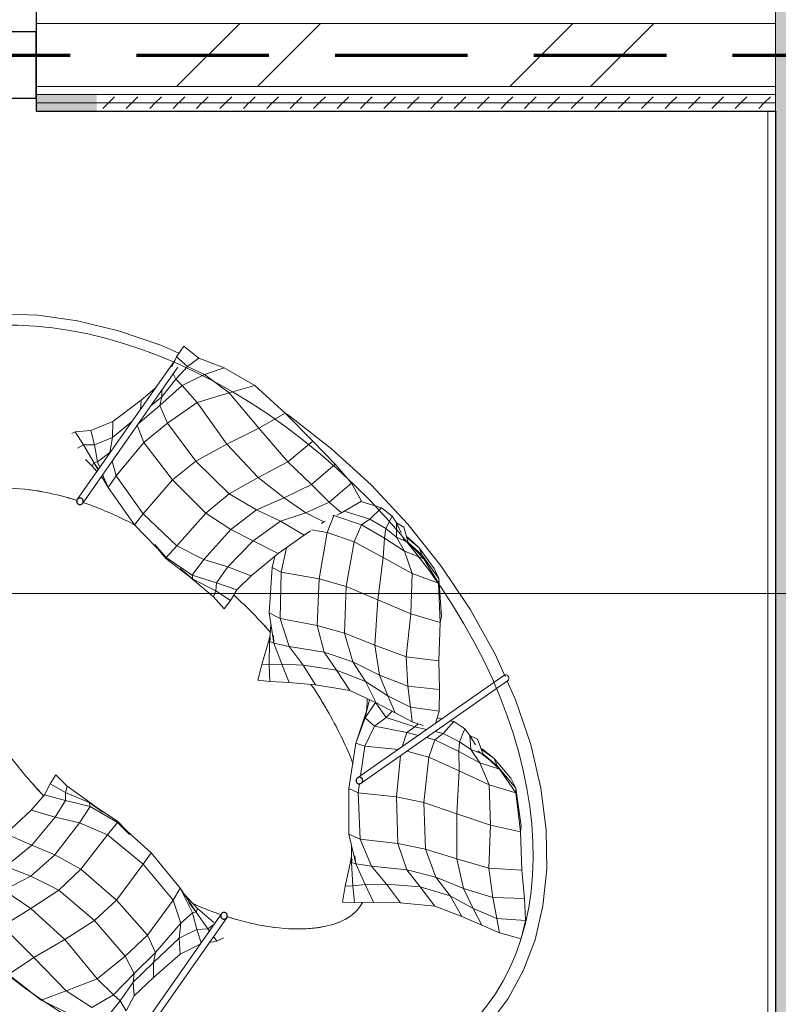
# Model space of a CAD drawing. Header units: millimetres. Extents: x -2180 to 91692, y -6418 to 21859.
# Tile 116 of 256: x 34700 to 35845, y 3879 to 5367. Entities that reach past the tile are written whole.
import ezdxf

# ---------------------------------------------------------------- set-up
doc = ezdxf.new("R2010")
doc.units = ezdxf.units.MM
doc.linetypes.add('EST_Dash_2_1_', pattern=[300, 200, -100])
doc.linetypes.add('Grid Line 1_2_', pattern=[2222.5, 1270, -317.5, 317.5, -317.5])
for name, color, linetype, lineweight in [('_Beyond_', 7, 'Continuous', 9), ('Common Edges', 7, 'Continuous', 9), ('Curtain Wall Mullions', 7, 'Continuous', 9), ('Curtain Wall Mullions-2', 7, 'Continuous', 25), ('Cut Pattern-3', 7, 'Continuous', 9), ('Grids-1', 7, 'Grid Line 1_2_', 9), ('Walls-1', 7, 'Continuous', 25)]:
    doc.layers.add(name, color=color, linetype=linetype, lineweight=lineweight)
for name, color, linetype, lineweight, true_color in [('_Beyond_-1', 7, 'Continuous', 9, 0xaaaaaa), ('Cut Pattern-1', 7, 'Continuous', 9, 0x787878), ('Furniture-2', 7, 'Continuous', 9, 0xaaaaaa), ('Generic Models-3', 7, 'Continuous', 9, 0xaaaaaa), ('Generic Models-4', 7, 'Continuous', 25, 0xaaaaaa), ('SMA_Tuletõkkesektsioon', 1, 'EST_Dash_2_1_', 70, 0xff0000)]:
    doc.layers.add(name, color=color, linetype=linetype, lineweight=lineweight, true_color=true_color)
pattern_1 = [(45, (0, 0), (0, 35.355339), [25, -25])]
pattern_2 = [(45, (0, 0), (-251.447, 251.447), []), (45, (0, 381), (-251.447, 251.447), [])]

# ---------------------------------------------------------------- blocks, each defined once
blk = doc.blocks.new('Rectangular Mullion - 50 x 100mm-1234913-1 Korruse  plaan')
at = {"layer": 'Curtain Wall Mullions-2'}
for p, q in [((0, 50), (-50, 50)), ((-50, 50), (-50, -50)), ((0, -50), (0, 50)), ((-50, -50), (0, -50))]:
    blk.add_line(p, q, dxfattribs=at)
blk = doc.blocks.new('rippkiik - rippkiik-1244528-1 Korruse  plaan')
at = {"layer": 'Generic Models-3'}
for p, q in [((44331.1, 12610.8), (44284.3, 12345.3)), ((43643.4, 12596.1), (43687.9, 12343.6)), ((44294.2, 12343.6), (44341, 12609.1)), ((43697.7, 12345.3), (43654.2, 12592.2)), ((44284.3, 12054.7), (44331.1, 11789.2)), ((44341, 11790.9), (44294.2, 12056.4))]:
    blk.add_line(p, q, dxfattribs=at)
at = {"layer": 'Generic Models-3', "flags": 128}
for points in [[(43818.6, 12657.8), (43826.3, 12659.4), (43905.1, 12669.1), (43985.9, 12672.7), (44067.1, 12669.9), (44147.6, 12660.7), (44225.7, 12645.3), (44300.2, 12624), (44333.7, 12611.1)], [(43293.3, 12200), (43296.5, 12245.2), (43306.1, 12290.1), (43321.8, 12334.2), (43344, 12377.4), (43372.5, 12419.3), (43407.6, 12459.8), (43449.1, 12498.3), (43497.3, 12534.5), (43551.8, 12567.7), (43612.6, 12597.4), (43640.2, 12608.1)], [(44340.8, 12608.4), (44369.9, 12597.2), (44433.7, 12565.8), (44491, 12530.2), (44541.1, 12491.3), (44583.9, 12449.8), (44619.1, 12406.4), (44646.9, 12361.7), (44667.4, 12316.2), (44681, 12270.4), (44687.8, 12224.6), (44688.7, 12200)]]:
    blk.add_lwpolyline(points, dxfattribs=at)
at = {"layer": 'Generic Models-3'}
blk.add_ellipse((44336.1, 12609.9), major_axis=(-4.92, 0.87), ratio=0.985543, start_param=3.141593, end_param=6.283185, dxfattribs=at)
for points, knots in [([(44036.4, 12407.9), (44021.4, 12408.8), (43994.9, 12409.6), (43968.3, 12409), (43957, 12408.5)], [1.4823898, 1.4823898, 1.4823898, 1.4823898, 1.5707963, 1.6369357, 1.6369357, 1.6369357, 1.6369357]), ([(44264.9, 12355.6), (44240.6, 12366.3), (44198.5, 12381.2), (44152.1, 12392.1), (44134.8, 12395.5)], [0.989898, 0.989898, 0.989898, 0.989898, 1.1780972, 1.2854928, 1.2854928, 1.2854928, 1.2854928]), ([(43777.8, 12378.1), (43755.1, 12371.1), (43727.4, 12360.7), (43702.5, 12349), (43697, 12346.3)], [2.0057651, 2.0057651, 2.0057651, 2.0057651, 2.1598449, 2.2051424, 2.2051424, 2.2051424, 2.2051424]), ([(43688.4, 12342), (43673.4, 12334.2), (43638.4, 12313.6), (43604.4, 12285.5), (43582.8, 12261.2), (43571.2, 12244.8), (43563.7, 12230.5), (43559.3, 12218.6), (43557.2, 12208.7), (43556.8, 12202.9), (43556.8, 12200)], [2.2291235, 2.2291235, 2.2291235, 2.2291235, 2.3561945, 2.552544, 2.6507188, 2.7488936, 2.8470683, 2.9452431, 3.0434179, 3.1415927, 3.1415927, 3.1415927, 3.1415927]), ([(44425.3, 12200), (44425.3, 12202.9), (44424.9, 12208.2), (44423.7, 12214.2), (44422.9, 12217.1)], [0, 0, 0, 0, 0.0981748, 0.1797151, 0.1797151, 0.1797151, 0.1797151]), ([(44293.7, 12058), (44308.6, 12065.8), (44343.7, 12086.4), (44377.7, 12114.5), (44399.3, 12138.8), (44410.8, 12155.2), (44418.4, 12169.5), (44422.7, 12181.4), (44424.9, 12191.3), (44425.3, 12197.1), (44425.3, 12200)], [5.3707161, 5.3707161, 5.3707161, 5.3707161, 5.4977871, 5.6941367, 5.7923115, 5.8904862, 5.988661, 6.0868358, 6.1850105, 6.2831853, 6.2831853, 6.2831853, 6.2831853]), ([(44415.4, 12164), (44416.3, 12165.8), (44417.4, 12168.2), (44418.4, 12170.5), (44418.7, 12171.1)], [5.95179471, 5.95179471, 5.95179471, 5.95179471, 5.988661, 6.00432962, 6.00432962, 6.00432962, 6.00432962]), ([(44375.8, 12114.2), (44378, 12116.3), (44381.9, 12120.1), (44385.5, 12123.8), (44387.1, 12125.4)], [5.66172262, 5.66172262, 5.66172262, 5.66172262, 5.69413668, 5.72050899, 5.72050899, 5.72050899, 5.72050899]), ([(44243.1, 12035.4), (44251.7, 12038.7), (44266, 12044.7), (44279.5, 12051), (44285, 12053.7)], [5.238471, 5.238471, 5.238471, 5.238471, 5.3014376, 5.346735, 5.346735, 5.346735, 5.346735]), ([(43884.8, 11998.2), (43886.9, 11997.9), (43914.3, 11994.1), (43942.4, 11991.9), (43968.5, 11991.1)], [4.5036667, 4.5036667, 4.5036667, 4.5036667, 4.5160394, 4.668599, 4.668599, 4.668599, 4.668599])]:
    blk.add_open_spline(points, degree=3, knots=knots, dxfattribs=at)
for points in [[(43957, 12408.5), (43961, 12408.7), (43965, 12408.8), (43969, 12408.9)], [(44013.1, 12408.9), (44020.7, 12408.7), (44028.4, 12408.4), (44036.1, 12407.9)], [(44159.5, 12390.2), (44166.7, 12388.6), (44173.8, 12386.8), (44180.8, 12384.9)], [(43670, 12331.9), (43675.2, 12334.9), (43680.6, 12337.9), (43686.1, 12340.8)], [(43626.1, 12302.6), (43630.9, 12306.3), (43635.9, 12310), (43641.1, 12313.7)], [(44422.9, 12217.2), (44423.2, 12216.1), (44423.4, 12215), (44423.7, 12214)], [(44422.8, 12182.7), (44423.1, 12183.8), (44423.4, 12184.9), (44423.7, 12186)], [(44400.4, 12140.9), (44403, 12144.2), (44405.3, 12147.4), (44407.3, 12150.5)], [(44340.9, 12086.3), (44346.2, 12090), (44351.2, 12093.7), (44355.9, 12097.4)], [(44296, 12059.2), (44301.5, 12062.1), (44306.9, 12065.1), (44312, 12068.1)], [(43939.8, 11992.5), (43949.3, 11991.8), (43959, 11991.4), (43968.6, 11991.1)]]:
    blk.add_open_spline(points, degree=3, dxfattribs=at)
at = {"layer": 'Generic Models-4', "flags": 128}
for points in [[(43697.7, 12345.3), (43697.4, 12346.5), (43696.8, 12347.5), (43695.9, 12348.4), (43694.9, 12349.1), (43693.7, 12349.4), (43692.5, 12349.5), (43691.4, 12349.3), (43690.3, 12348.8), (43689.3, 12348.1), (43688.5, 12347.1), (43688.1, 12346), (43687.8, 12344.8), (43687.9, 12343.6)], [(43687.9, 12343.6), (43688.2, 12342.4), (43688.9, 12341.4), (43689.7, 12340.5), (43690.7, 12339.8), (43691.9, 12339.5), (43693.1, 12339.4), (43694.3, 12339.6), (43695.4, 12340.1), (43696.3, 12340.8), (43697.1, 12341.8), (43697.6, 12342.9), (43697.8, 12344.1), (43697.7, 12345.3)], [(44294.2, 12343.6), (44294.2, 12344.8), (44294, 12346), (44293.5, 12347.1), (44292.8, 12348.1), (44291.8, 12348.8), (44290.7, 12349.3), (44289.5, 12349.5), (44288.3, 12349.4), (44287.2, 12349.1), (44286.1, 12348.4), (44285.3, 12347.5), (44284.7, 12346.5), (44284.3, 12345.3)], [(44284.3, 12345.3), (44284.3, 12344.1), (44284.5, 12342.9), (44285, 12341.8), (44285.7, 12340.8), (44286.7, 12340.1), (44287.8, 12339.6), (44289, 12339.4), (44290.2, 12339.5), (44291.3, 12339.8), (44292.3, 12340.5), (44293.2, 12341.4), (44293.8, 12342.4), (44294.2, 12343.6)], [(44294.2, 12056.4), (44293.8, 12057.6), (44293.2, 12058.6), (44292.3, 12059.5), (44291.3, 12060.2), (44290.2, 12060.5), (44289, 12060.6), (44287.8, 12060.4), (44286.7, 12059.9), (44285.7, 12059.2), (44285, 12058.2), (44284.5, 12057.1), (44284.3, 12055.9), (44284.3, 12054.7)], [(44284.3, 12054.7), (44284.7, 12053.5), (44285.3, 12052.5), (44286.1, 12051.6), (44287.2, 12050.9), (44288.3, 12050.6), (44289.5, 12050.5), (44290.7, 12050.7), (44291.8, 12051.2), (44292.8, 12051.9), (44293.5, 12052.9), (44294, 12054), (44294.2, 12055.2), (44294.2, 12056.4)]]:
    blk.add_lwpolyline(points, dxfattribs=at)
blk = doc.blocks.new('3 patja - Divano_Diagonal-1244703-1 Korruse  plaan')
at = {"layer": '_Beyond_-1'}
for p, q in [((2112.3, -1219.3), (2050.1, -1222.4)), ((2112.3, -1219.3), (2100.4, -1263.7)), ((2112.3, -1219.3), (2171.9, -1219.9)), ((2287.4, -1233.2), (2316.2, -1218)), ((2316.2, -1218), (2315.8, -1242.2)), ((2316.2, -1218), (2336.3, -1215.3)), ((2348.2, -1218), (2336.3, -1215.3)), ((2336.3, -1215.3), (2343, -1235.4)), ((2360.7, -1214.5), (2348.2, -1218)), ((2363.9, -1223.4), (2348.2, -1218)), ((2355.3, -1220.8), (2348.2, -1218)), ((2348.2, -1218), (2363.5, -1233.1)), ((2360.7, -1214.5), (2381.6, -1226.1)), ((2050.1, -1222.4), (1998.5, -1236.3)), ((2050.1, -1222.4), (2030.8, -1257.8)), ((2171.9, -1219.9), (2167.2, -1268.5)), ((2171.9, -1219.9), (2220, -1220.5)), ((2220, -1220.5), (2216.5, -1267.9)), ((2257.9, -1223.6), (2220, -1220.5)), ((2257.9, -1223.6), (2254.3, -1267.4)), ((2257.9, -1223.6), (2287.7, -1232.2)), ((2278.7, -1265.8), (2287.7, -1232.2)), ((2343, -1235.4), (2363.5, -1233.1)), ((2381.6, -1226.1), (2363.5, -1233.1)), ((2387, -1239.3), (2363.5, -1233.1)), ((2409.4, -1225.3), (2372.4, -1227.6)), ((2379.7, -1220.9), (2373.4, -1221.6)), ((2398.8, -1220.4), (2375, -1222.4)), ((2398.8, -1220.4), (2379.7, -1220.9)), ((2409.4, -1225.3), (2381.6, -1226.1)), ((2381.6, -1226.1), (2415.7, -1227)), ((2415.7, -1227), (2387, -1239.3)), ((2398.8, -1220.4), (2437.2, -1226.2)), ((2398.8, -1220.4), (2409.4, -1225.3)), ((2409.4, -1225.3), (2452.8, -1232.4)), ((2409.4, -1225.3), (2415.7, -1227)), ((2457.5, -1237.5), (2415.7, -1227)), ((2437.2, -1226.2), (2452.8, -1232.4)), ((2496.1, -1270), (2452.8, -1232.4)), ((2452.8, -1232.4), (2457.5, -1237.5)), ((1961.3, -1252.9), (1998.5, -1236.3)), ((1998.5, -1236.3), (1984.8, -1264.3)), ((2279.9, -1261.3), (2315.8, -1242.2)), ((2312.8, -1257.3), (2315.8, -1242.2)), ((2351.6, -1247.1), (2312.8, -1257.3)), ((2343, -1235.4), (2315.8, -1242.2)), ((2351.6, -1247.1), (2343, -1235.4)), ((2351.6, -1247.1), (2387, -1239.3)), ((2351.6, -1247.1), (2371.2, -1269)), ((2419.1, -1255.3), (2387, -1239.3)), ((2457.5, -1237.5), (2419.1, -1255.3)), ((2501.4, -1277.8), (2457.5, -1237.5)), ((1932.5, -1256.3), (1961.3, -1252.9)), ((1932.5, -1256.3), (1935.9, -1275.2)), ((1961.3, -1252.9), (1958, -1274)), ((2030.8, -1257.8), (1984.8, -1264.3)), ((2030.8, -1257.8), (2007.2, -1302)), ((2100.4, -1263.7), (2030.8, -1257.8)), ((2100.4, -1263.7), (2083, -1314.9)), ((2167.2, -1268.5), (2100.4, -1263.7)), ((2273.7, -1276.9), (2312.8, -1257.3)), ((2312.8, -1257.3), (2323.1, -1283.2)), ((2419.1, -1255.3), (2371.2, -1269)), ((2460.5, -1299.8), (2419.1, -1255.3)), ((1935.9, -1275.2), (1958, -1274)), ((1935.9, -1275.2), (1941.5, -1291)), ((1984.8, -1264.3), (1958, -1274)), ((1958.9, -1299.9), (1958, -1274)), ((1972.7, -1300.2), (1984.8, -1264.3)), ((2152.4, -1317), (2167.2, -1268.5)), ((2216.5, -1267.9), (2167.2, -1268.5)), ((2201.4, -1310.9), (2216.5, -1267.9)), ((2254.3, -1267.4), (2216.5, -1267.9)), ((2254.3, -1267.4), (2240.8, -1304)), ((2278.7, -1265.8), (2254.3, -1267.4)), ((2272.2, -1277.8), (2273.7, -1276.9)), ((2284.3, -1302.2), (2273.7, -1276.9)), ((2278.7, -1265.8), (2276.2, -1273.5)), ((2371.2, -1269), (2323.1, -1283.2)), ((2410.8, -1320), (2371.2, -1269)), ((2501.4, -1277.8), (2460.5, -1299.8)), ((2501.4, -1277.8), (2496.1, -1270)), ((2501.4, -1277.8), (2540.7, -1319.9)), ((2270.4, -1291.7), (2269.5, -1294.5)), ((2284.3, -1302.2), (2323.1, -1283.2)), ((2362.4, -1339.7), (2323.1, -1283.2)), ((1950.7, -1297.1), (1958.9, -1299.9)), ((1972.7, -1300.2), (1958.9, -1299.9)), ((1958.9, -1299.9), (1962.9, -1333.8)), ((1972.7, -1300.2), (1970.3, -1344.9)), ((1972.7, -1300.2), (2007.2, -1302)), ((2007.2, -1302), (1997.6, -1355.8)), ((2083, -1314.9), (2007.2, -1302)), ((2201.4, -1310.9), (2240.8, -1304)), ((2240.8, -1304), (2222.4, -1339.9)), ((2269.5, -1294.5), (2240.8, -1304)), ((2265.5, -1315.6), (2284.3, -1302.2)), ((2268.7, -1298.5), (2269.5, -1294.5)), ((2325.6, -1360.1), (2284.3, -1302.2)), ((2460.5, -1299.8), (2410.8, -1320)), ((2501.6, -1350.3), (2460.5, -1299.8)), ((2068.1, -1366.3), (2083, -1314.9)), ((2152.4, -1317), (2083, -1314.9)), ((2152.4, -1317), (2138.8, -1365.4)), ((2201.4, -1310.9), (2152.4, -1317)), ((2201.4, -1310.9), (2184.6, -1353.4)), ((2262.8, -1329.6), (2265, -1318.1)), ((2362.4, -1339.7), (2410.8, -1320)), ((2455.7, -1371.5), (2410.8, -1320)), ((2540.7, -1319.9), (2501.6, -1350.3)), ((2540.7, -1319.9), (2572.1, -1349.7)), ((1944.4, -1359.3), (1947, -1332.3)), ((1955.9, -1326.8), (1962.9, -1333.8)), ((1961.1, -1355.3), (1962.9, -1333.8)), ((1970.3, -1344.9), (1962.9, -1333.8)), ((2262.8, -1329.6), (2222.4, -1339.9)), ((2254.8, -1376.9), (2262.8, -1329.6)), ((1966.9, -1388.4), (1970.3, -1344.9)), ((1970.3, -1344.9), (1997.6, -1355.8)), ((2184.6, -1353.4), (2222.4, -1339.9)), ((2214.4, -1389.9), (2222.4, -1339.9)), ((2325.6, -1360.1), (2362.4, -1339.7)), ((2410.5, -1391.2), (2362.4, -1339.7)), ((2455.7, -1371.5), (2501.6, -1350.3)), ((2534.7, -1379.9), (2501.6, -1350.3)), ((2572.1, -1349.7), (2534.7, -1379.9)), ((2594.9, -1373.4), (2572.1, -1349.7)), ((1944.4, -1359.3), (1936.9, -1412.4)), ((1944.4, -1359.3), (1953.8, -1370.1)), ((1993, -1401.7), (1997.6, -1355.8)), ((2068.1, -1366.3), (1997.6, -1355.8)), ((2063.4, -1411.1), (2068.1, -1366.3)), ((2138.8, -1365.4), (2068.1, -1366.3)), ((2134.2, -1411), (2138.8, -1365.4)), ((2184.6, -1353.4), (2138.8, -1365.4)), ((2178.3, -1401.7), (2184.6, -1353.4)), ((2278, -1393.7), (2257.3, -1361.8)), ((2278, -1393.7), (2325.6, -1360.1)), ((2373.2, -1412.3), (2325.6, -1360.1)), ((2254.8, -1376.9), (2214.4, -1389.9)), ((2249.6, -1429.3), (2254.8, -1376.9)), ((2455.7, -1371.5), (2410.5, -1391.2)), ((2492.8, -1398.4), (2455.7, -1371.5)), ((2492.8, -1398.4), (2534.7, -1379.9)), ((2559.9, -1399.6), (2534.7, -1379.9)), ((2594.9, -1373.4), (2559.9, -1399.6)), ((2594.9, -1373.4), (2603.9, -1390.6)), ((1954.1, -1429.9), (1957.7, -1392.9)), ((1993, -1401.7), (1967, -1390.2)), ((2214.4, -1389.9), (2178.3, -1401.7)), ((2215.1, -1445.1), (2214.4, -1389.9)), ((2263.3, -1398.2), (2254.1, -1383.7)), ((2278, -1393.7), (2263.3, -1398.2)), ((2326.1, -1444.3), (2278, -1393.7)), ((2373.2, -1412.3), (2410.5, -1391.2)), ((2449.8, -1413), (2410.5, -1391.2)), ((1936.9, -1412.4), (1923.3, -1445.5)), ((1936.9, -1412.4), (1954.1, -1429.9)), ((2063.4, -1411.1), (1993, -1401.7)), ((1998.6, -1466.9), (1993, -1401.7)), ((2134.2, -1411), (2063.4, -1411.1)), ((2068.4, -1478.6), (2063.4, -1411.1)), ((2134.2, -1411), (2178.3, -1401.7)), ((2138.1, -1476.7), (2134.2, -1411)), ((2181.7, -1462.6), (2178.3, -1401.7)), ((2308.3, -1449.9), (2263.3, -1398.2)), ((2326.1, -1444.3), (2373.2, -1412.3)), ((2373.2, -1412.3), (2409.3, -1433.3)), ((2492.8, -1398.4), (2449.8, -1413)), ((2523.5, -1411.7), (2484.5, -1420.2)), ((2492.8, -1398.4), (2523.5, -1411.7)), ((2559.9, -1399.6), (2523.5, -1411.7)), ((2549.6, -1422.4), (2523.5, -1411.7)), ((2577.3, -1413.5), (2559.9, -1399.6)), ((2577.3, -1413.5), (2593.1, -1405.9)), ((2409.3, -1433.3), (2449.8, -1413)), ((2441.5, -1439.4), (2484.5, -1420.2)), ((2449.8, -1413), (2484.5, -1420.2)), ((2518.5, -1431.9), (2484.5, -1420.2)), ((2518.5, -1431.9), (2549.6, -1422.4)), ((2577.3, -1413.5), (2549.6, -1422.4)), ((1942.6, -1457.1), (1954.1, -1429.9)), ((1967.1, -1448.8), (1954.1, -1429.9)), ((2249.6, -1429.3), (2215.1, -1445.1)), ((2249.6, -1429.3), (2249.4, -1460)), ((2365.6, -1464.2), (2409.3, -1433.3)), ((2400.5, -1469.7), (2441.5, -1439.4)), ((2441.5, -1439.4), (2409.3, -1433.3)), ((2477.3, -1446.9), (2441.5, -1439.4)), ((2477.3, -1446.9), (2518.5, -1431.9)), ((1908.1, -1463.6), (1923.3, -1445.5)), ((1923.3, -1445.5), (1942.6, -1457.1)), ((1942.6, -1457.1), (1930.8, -1468.8)), ((1963.9, -1472.1), (1942.6, -1457.1)), ((1963.9, -1472.1), (1967.1, -1448.8)), ((1967.1, -1448.8), (1967, -1446.2)), ((1998.6, -1466.9), (1978.7, -1455.4)), ((2215.1, -1445.1), (2181.7, -1462.6)), ((2215.1, -1445.1), (2220, -1473.9)), ((2308.3, -1449.9), (2326.1, -1444.3)), ((2345.6, -1477.2), (2308.3, -1449.9)), ((2365.6, -1464.2), (2326.1, -1444.3)), ((2434.9, -1477.1), (2477.3, -1446.9)), ((1908.1, -1463.6), (1906, -1469)), ((1908.1, -1463.6), (1930.8, -1468.8)), ((1928, -1478.6), (1930.8, -1468.8)), ((1960.7, -1476.2), (1930.8, -1468.8)), ((1963.9, -1472.1), (1960.7, -1476.2)), ((1963.9, -1472.1), (1972.4, -1475.6)), ((2068.4, -1478.6), (1998.6, -1466.9)), ((1998.6, -1466.9), (2002.5, -1487.9)), ((2181.7, -1462.6), (2138.1, -1476.7)), ((2186.1, -1491.6), (2181.7, -1462.6)), ((2249.4, -1460), (2220, -1473.9)), ((2253.9, -1478), (2249.4, -1460)), ((2339.5, -1479.9), (2323, -1460.6)), ((2332.7, -1472), (2337.4, -1479.9)), ((2345.6, -1477.2), (2337, -1469.4)), ((2345.6, -1477.2), (2365.6, -1464.2)), ((2400.5, -1469.7), (2365.6, -1464.2)), ((2400.5, -1469.7), (2376.9, -1491.2)), ((2434.9, -1477.1), (2400.5, -1469.7)), ((1948.5, -1481.9), (1962.8, -1481.9)), ((1973.1, -1479.7), (1960.7, -1476.2)), ((1960.7, -1476.2), (1973, -1478.8)), ((1962.8, -1481.9), (1960.7, -1476.2)), ((1962.8, -1481.9), (1973.7, -1482.9)), ((1983, -1479.9), (2002.5, -1487.9)), ((2002.5, -1487.9), (1983.5, -1482.6)), ((1983.7, -1483.9), (1990.6, -1484.6)), ((2138.1, -1476.7), (2068.4, -1478.6)), ((2068.4, -1478.6), (2070.6, -1499.4)), ((2139.1, -1500.7), (2138.1, -1476.7)), ((2186.1, -1491.6), (2220, -1473.9)), ((2190.9, -1495.1), (2227.8, -1483.1)), ((2220, -1473.9), (2227.8, -1483.1)), ((2253.9, -1478), (2227.8, -1483.1)), ((2232.1, -1492.2), (2227.8, -1483.1)), ((2256.1, -1493.8), (2253.9, -1478)), ((2336.5, -1475.3), (2339.5, -1479.9)), ((2355.9, -1512.9), (2337.4, -1479.9)), ((2337.4, -1479.9), (2339.5, -1479.9)), ((2345.6, -1477.2), (2339.5, -1479.9)), ((2339.5, -1479.9), (2364.1, -1505.2)), ((2345.6, -1477.2), (2376.9, -1491.2)), ((2434.9, -1477.1), (2403.8, -1502.9)), ((2070.6, -1499.4), (2002.5, -1487.9)), ((2139.1, -1500.7), (2070.6, -1499.4)), ((2139.1, -1500.7), (2113.3, -1498.8)), ((2140.2, -1502.1), (2120.7, -1500.3)), ((2186.1, -1491.6), (2139.1, -1500.7)), ((2139.1, -1500.7), (2140.2, -1502.1)), ((2190.9, -1495.1), (2140.2, -1502.1)), ((2165.9, -1497.5), (2190.9, -1495.1)), ((2179.1, -1496.7), (2195.2, -1495.4)), ((2186.1, -1491.6), (2190.9, -1495.1)), ((2195.2, -1495.4), (2190.9, -1495.1)), ((2232.1, -1492.2), (2195.2, -1495.4)), ((2256.1, -1493.8), (2232.1, -1492.2)), ((2376.9, -1491.2), (2364.1, -1505.2)), ((2403.8, -1502.9), (2376.9, -1491.2)), ((2355.9, -1512.9), (2364.1, -1505.2)), ((2368.5, -1533.9), (2355.9, -1512.9)), ((2382.2, -1522.4), (2364.1, -1505.2)), ((2382.2, -1522.4), (2403.8, -1502.9)), ((2368.5, -1533.9), (2382.2, -1522.4))]:
    blk.add_line(p, q, dxfattribs=at)
blk = doc.blocks.new('3 patja - Divano_Diagonal-V112-1 Korruse  plaan')
at = {"layer": '_Beyond_-1'}
for p, q in [((2112.3, -1219.3), (2050.1, -1222.4)), ((2112.3, -1219.3), (2100.4, -1263.7)), ((2050.1, -1222.4), (1998.5, -1236.3)), ((2050.1, -1222.4), (2030.8, -1257.8)), ((2030.8, -1257.8), (1984.8, -1264.3)), ((2030.8, -1257.8), (2007.2, -1302)), ((2100.4, -1263.7), (2030.8, -1257.8)), ((2100.4, -1263.7), (2083, -1314.9)), ((2167.2, -1268.5), (2100.4, -1263.7)), ((1958.9, -1299.9), (1958, -1274)), ((1972.7, -1300.2), (1984.8, -1264.3)), ((2152.4, -1317), (2167.2, -1268.5)), ((1948.3, -1319.3), (1942.7, -1294.4)), ((1942.7, -1294.4), (1958.9, -1299.9)), ((1972.7, -1300.2), (1958.9, -1299.9)), ((1958.9, -1299.9), (1962.9, -1333.8)), ((1972.7, -1300.2), (1970.3, -1344.9)), ((1972.7, -1300.2), (2007.2, -1302)), ((2007.2, -1302), (1997.6, -1355.8)), ((2083, -1314.9), (2007.2, -1302)), ((1944.4, -1359.3), (1948.3, -1319.3)), ((1948.3, -1319.3), (1962.9, -1333.8)), ((2068.1, -1366.3), (2083, -1314.9)), ((2152.4, -1317), (2083, -1314.9)), ((2152.4, -1317), (2138.8, -1365.4)), ((2201.4, -1310.9), (2152.4, -1317)), ((2201.4, -1310.9), (2184.6, -1353.4)), ((1959.4, -1376.5), (1962.9, -1333.8)), ((1970.3, -1344.9), (1962.9, -1333.8)), ((1966.8, -1390.2), (1970.3, -1344.9)), ((1970.3, -1344.9), (1997.6, -1355.8)), ((2184.6, -1353.4), (2222.4, -1339.9)), ((2214.4, -1389.9), (2222.4, -1339.9)), ((1944.4, -1359.3), (1936.9, -1412.4)), ((1944.4, -1359.3), (1959.4, -1376.5)), ((1993, -1401.7), (1997.6, -1355.8)), ((2068.1, -1366.3), (1997.6, -1355.8)), ((2063.4, -1411.1), (2068.1, -1366.3)), ((2138.8, -1365.4), (2068.1, -1366.3)), ((2134.2, -1411), (2138.8, -1365.4)), ((2184.6, -1353.4), (2138.8, -1365.4)), ((2178.3, -1401.7), (2184.6, -1353.4)), ((1954.1, -1429.9), (1959.4, -1376.5)), ((1959.4, -1376.5), (1966.8, -1390.2)), ((2254.8, -1376.9), (2214.4, -1389.9)), ((2249.6, -1429.3), (2254.8, -1376.9)), ((1967.1, -1448.8), (1966.8, -1390.2)), ((1993, -1401.7), (1966.8, -1390.2)), ((2214.4, -1389.9), (2178.3, -1401.7)), ((2215.1, -1445.1), (2214.4, -1389.9)), ((1936.9, -1412.4), (1924.1, -1443.8)), ((1936.9, -1412.4), (1954.1, -1429.9)), ((2063.4, -1411.1), (1993, -1401.7)), ((1998.6, -1466.9), (1993, -1401.7)), ((2134.2, -1411), (2063.4, -1411.1)), ((2068.4, -1478.6), (2063.4, -1411.1)), ((2134.2, -1411), (2178.3, -1401.7)), ((2138.1, -1476.7), (2134.2, -1411)), ((2181.7, -1462.6), (2178.3, -1401.7)), ((1942.6, -1457.1), (1954.1, -1429.9)), ((1967.1, -1448.8), (1954.1, -1429.9)), ((2249.6, -1429.3), (2215.1, -1445.1)), ((2249.6, -1429.3), (2249.4, -1460)), ((1908.1, -1463.6), (1915.5, -1454.9)), ((1924.3, -1446.1), (1942.6, -1457.1)), ((1942.6, -1457.1), (1930.8, -1468.8)), ((1963.9, -1472.1), (1942.6, -1457.1)), ((1963.9, -1472.1), (1967.1, -1448.8)), ((1998.6, -1466.9), (1967.1, -1448.8)), ((2215.1, -1445.1), (2181.7, -1462.6)), ((2215.1, -1445.1), (2220, -1473.9)), ((1908.1, -1463.6), (1904.1, -1474.1)), ((1908.1, -1463.6), (1916.6, -1465.5)), ((1926.6, -1467.8), (1930.8, -1468.8)), ((1927.9, -1479), (1930.8, -1468.8)), ((1960.7, -1476.2), (1930.8, -1468.8)), ((1963.9, -1472.1), (1960.7, -1476.2)), ((1963.9, -1472.1), (2002.5, -1487.9)), ((2068.4, -1478.6), (1998.6, -1466.9)), ((1998.6, -1466.9), (2002.5, -1487.9)), ((2181.7, -1462.6), (2138.1, -1476.7)), ((2186.1, -1491.6), (2181.7, -1462.6)), ((2249.4, -1460), (2220, -1473.9)), ((2253.9, -1478), (2249.4, -1460)), ((1930.2, -1482), (1962.8, -1481.9)), ((2002.5, -1487.9), (1960.7, -1476.2)), ((1960.7, -1476.2), (1978.5, -1480)), ((1962.8, -1481.9), (1960.7, -1476.2)), ((1962.8, -1481.9), (1990.6, -1484.6)), ((2138.1, -1476.7), (2068.4, -1478.6)), ((2068.4, -1478.6), (2070.6, -1499.4)), ((2139.1, -1500.7), (2138.1, -1476.7)), ((2186.1, -1491.6), (2220, -1473.9)), ((2190.9, -1495.1), (2227.8, -1483.1)), ((2220, -1473.9), (2227.8, -1483.1)), ((2253.9, -1478), (2227.8, -1483.1)), ((2232.1, -1492.2), (2227.8, -1483.1)), ((2256.1, -1493.8), (2253.9, -1478)), ((2070.6, -1499.4), (2002.5, -1487.9)), ((2139.1, -1500.7), (2070.6, -1499.4)), ((2139.1, -1500.7), (2113.3, -1498.8)), ((2140.2, -1502.1), (2120.7, -1500.3)), ((2186.1, -1491.6), (2139.1, -1500.7)), ((2139.1, -1500.7), (2140.2, -1502.1)), ((2190.9, -1495.1), (2140.2, -1502.1)), ((2165.9, -1497.5), (2190.9, -1495.1)), ((2179.1, -1496.7), (2195.2, -1495.4)), ((2186.1, -1491.6), (2190.9, -1495.1)), ((2195.2, -1495.4), (2190.9, -1495.1)), ((2232.1, -1492.2), (2195.2, -1495.4)), ((2256.1, -1493.8), (2232.1, -1492.2)), ((1803.6, -1632.4), (1789.8, -1643.9)), ((1803.6, -1632.4), (1816.2, -1653.4)), ((1789.8, -1643.9), (1768.3, -1663.5)), ((1789.8, -1643.9), (1808, -1661.2)), ((1737.1, -1689.3), (1768.3, -1663.5)), ((1768.3, -1663.5), (1795.2, -1675.2)), ((1795.2, -1675.2), (1808, -1661.2)), ((1816.2, -1653.4), (1808, -1661.2)), ((1832.6, -1686.5), (1808, -1661.2)), ((1816.2, -1653.4), (1834.7, -1686.5)), ((1771.5, -1696.7), (1795.2, -1675.2)), ((1826.5, -1689.2), (1795.2, -1675.2)), ((1737.1, -1689.3), (1694.7, -1719.5)), ((1737.1, -1689.3), (1771.5, -1696.7)), ((1826.5, -1689.2), (1806.5, -1702.2)), ((1826.5, -1689.2), (1832.6, -1686.5)), ((1826.5, -1689.2), (1863.8, -1716.6)), ((1826.5, -1689.2), (1835.6, -1697.5)), ((1835.6, -1691.1), (1832.6, -1686.5)), ((1832.6, -1686.5), (1849.1, -1705.8)), ((1834.7, -1686.5), (1832.6, -1686.5)), ((1839.3, -1694.3), (1834.7, -1686.5)), ((1771.5, -1696.7), (1730.5, -1727)), ((1806.5, -1702.2), (1762.7, -1733.1)), ((1771.5, -1696.7), (1806.5, -1702.2)), ((1806.5, -1702.2), (1846, -1722.1)), ((1694.7, -1719.5), (1653.4, -1734.5)), ((1694.7, -1719.5), (1730.5, -1727)), ((1846, -1722.1), (1798.9, -1754.1)), ((1863.8, -1716.6), (1846, -1722.1)), ((1846, -1722.1), (1894.2, -1772.8)), ((1863.8, -1716.6), (1908.9, -1768.3)), ((1653.4, -1734.5), (1622.3, -1744.1)), ((1653.4, -1734.5), (1687.5, -1746.2)), ((1730.5, -1727), (1687.5, -1746.2)), ((1762.7, -1733.1), (1722.2, -1753.5)), ((1730.5, -1727), (1762.7, -1733.1)), ((1798.9, -1754.1), (1762.7, -1733.1)), ((1594.6, -1753), (1563.6, -1767.7)), ((1594.6, -1753), (1622.3, -1744.1)), ((1594.6, -1753), (1612, -1766.8)), ((1612, -1766.8), (1648.4, -1754.8)), ((1622.3, -1744.1), (1648.4, -1754.8)), ((1648.4, -1754.8), (1687.5, -1746.2)), ((1679.2, -1768), (1648.4, -1754.8)), ((1679.2, -1768), (1722.2, -1753.5)), ((1722.2, -1753.5), (1687.5, -1746.2)), ((1722.2, -1753.5), (1761.5, -1775.3)), ((1798.9, -1754.1), (1761.5, -1775.3)), ((1798.9, -1754.1), (1846.5, -1806.4)), ((1577, -1793.1), (1563.6, -1767.7)), ((1577, -1793.1), (1612, -1766.8)), ((1612, -1766.8), (1637.2, -1786.6)), ((1679.2, -1768), (1637.2, -1786.6)), ((1679.2, -1768), (1716.3, -1795)), ((1894.2, -1772.8), (1908.9, -1768.3)), ((1908.9, -1768.3), (1946.1, -1826.9)), ((1716.3, -1795), (1761.5, -1775.3)), ((1761.5, -1775.3), (1809.6, -1826.8)), ((1894.2, -1772.8), (1846.5, -1806.4)), ((1894.2, -1772.8), (1901.6, -1784.2)), ((1577, -1793.1), (1599.7, -1816.9)), ((1599.7, -1816.9), (1637.2, -1786.6)), ((1637.2, -1786.6), (1670.4, -1816.2)), ((1716.3, -1795), (1670.4, -1816.2)), ((1716.3, -1795), (1761.3, -1846.5)), ((1908.3, -1794.5), (1932.8, -1832.4)), ((1846.5, -1806.4), (1809.6, -1826.8)), ((1846.5, -1806.4), (1882.6, -1857.1)), ((1631.2, -1846.6), (1599.7, -1816.9)), ((1631.2, -1846.6), (1670.4, -1816.2)), ((1670.4, -1816.2), (1711.5, -1866.8)), ((1809.6, -1826.8), (1761.3, -1846.5)), ((1809.6, -1826.8), (1849, -1883.4)), ((1932.8, -1832.4), (1946.1, -1826.9)), ((1946.1, -1826.9), (1966.2, -1875.7)), ((1960.5, -1865.4), (1946.1, -1826.9)), ((1932.8, -1832.4), (1891.5, -1861.8)), ((1932.8, -1832.4), (1941.6, -1864.9)), ((1670.6, -1888.8), (1631.2, -1846.6)), ((1711.5, -1866.8), (1761.3, -1846.5)), ((1761.3, -1846.5), (1800.9, -1897.6)), ((1670.6, -1888.8), (1711.5, -1866.8)), ((1711.5, -1866.8), (1752.9, -1911.3)), ((1879.9, -1868.3), (1849, -1883.4)), ((1889.7, -1868.9), (1898.4, -1889.7)), ((1941.6, -1864.9), (1898.4, -1889.7)), ((1941.6, -1864.9), (1937, -1886.5)), ((1960.5, -1865.4), (1941.6, -1864.9)), ((1960.5, -1865.4), (1963.9, -1892.6)), ((1960.5, -1865.4), (1966.2, -1875.7)), ((1968.2, -1878.1), (1964.7, -1872.2)), ((1966.2, -1875.7), (1964.7, -1873.1)), ((1800.9, -1897.6), (1849, -1883.4)), ((1859.3, -1909.3), (1849, -1883.4)), ((1937, -1886.5), (1894.7, -1904)), ((1936.5, -1899), (1937, -1886.5)), ((1963.3, -1892.8), (1937, -1886.5)), ((1977.1, -1888.8), (1966.2, -1875.7)), ((1969.6, -1880.5), (1966.2, -1875.7)), ((1966.2, -1875.7), (1973.2, -1890)), ((1670.6, -1888.8), (1675.9, -1896.6)), ((1670.6, -1888.8), (1714.5, -1929.1)), ((1675.9, -1896.6), (1719.2, -1934.2)), ((1752.9, -1911.3), (1800.9, -1897.6)), ((1820.5, -1919.5), (1800.9, -1897.6)), ((1871.1, -1903.4), (1859.3, -1909.3)), ((1898.4, -1889.7), (1882.5, -1897.7)), ((1894.7, -1904), (1898.4, -1889.7)), ((1714.5, -1929.1), (1752.9, -1911.3)), ((1752.9, -1911.3), (1785.1, -1927.3)), ((1820.5, -1919.5), (1859.3, -1909.3)), ((1859.3, -1909.3), (1856.4, -1924.4)), ((1894.7, -1904), (1878.8, -1912.5)), ((1894.3, -1910.6), (1894.7, -1904)), ((1719.2, -1934.2), (1714.5, -1929.1)), ((1714.5, -1929.1), (1756.3, -1939.6)), ((1756.3, -1939.6), (1785.1, -1927.3)), ((1820.5, -1919.5), (1785.1, -1927.3)), ((1785.1, -1927.3), (1808.6, -1933.5)), ((1829.1, -1931.2), (1808.6, -1933.5)), ((1820.5, -1919.5), (1829.1, -1931.2)), ((1829.1, -1931.2), (1856.4, -1924.4)), ((1835.8, -1951.3), (1829.1, -1931.2)), ((1855.9, -1948.6), (1856.4, -1924.4)), ((1867.3, -1918.6), (1856.4, -1924.4)), ((1734.8, -1940.5), (1719.2, -1934.2)), ((1762.6, -1941.3), (1719.2, -1934.2)), ((1773.2, -1946.3), (1734.8, -1940.5)), ((1762.6, -1941.3), (1756.3, -1939.6)), ((1790.4, -1940.5), (1756.3, -1939.6)), ((1762.6, -1941.3), (1799.6, -1939.1)), ((1762.6, -1941.3), (1790.4, -1940.5)), ((1773.2, -1946.3), (1762.6, -1941.3)), ((1773.2, -1946.3), (1797.1, -1944.2)), ((1773.2, -1946.3), (1792.4, -1945.8)), ((1790.4, -1940.5), (1808.6, -1933.5)), ((1811.4, -1952.1), (1790.4, -1940.5)), ((1792.4, -1945.8), (1798.6, -1945.1)), ((1808.1, -1943.3), (1823.9, -1948.7)), ((1823.9, -1948.7), (1808.6, -1933.5)), ((1816.8, -1945.9), (1823.9, -1948.7)), ((1860.6, -1946.1), (1855.9, -1948.6)), ((1878.6, -1936.6), (1871.9, -1940.2)), ((1811.4, -1952.1), (1823.9, -1948.7)), ((1823.9, -1948.7), (1835.8, -1951.3)), ((1855.9, -1948.6), (1835.8, -1951.3))]:
    blk.add_line(p, q, dxfattribs=at)
blk = doc.blocks.new('Kiik - Kiik-2004170-1 Korruse  plaan')
at = {"layer": '_Beyond_-1'}
blk.add_ellipse((0, 0), major_axis=(675, 0), ratio=0.666667, dxfattribs=at)

msp = doc.modelspace()

# ---------------------------------------------------------------- hatches: boundary and pattern name
at = {"layer": 'Cut Pattern-1'}
msp.add_hatch(color=256, dxfattribs=at).paths.add_polyline_path([(35858.5, -363.6), (36140.5, -363.6), (36140.5, 7522.8), (35840.5, 7522.8), (35840.5, -363.6)], flags=0)
h = msp.add_hatch(dxfattribs=at)
h.set_pattern_fill('FP_3', color=256, style=0, pattern_type=2)
h.set_pattern_definition(pattern_2)
h.paths.add_polyline_path([(30132.7, 5265.6), (30298.7, 5265.6), (30298.7, 5360.6), (30132.7, 5360.6), (30132.7, 5345.4)], flags=0)
h.paths.add_polyline_path([(32969.4, 5265.6), (33100.9, 5265.6), (33100.9, 5360.6), (32956.9, 5360.6), (32956.9, 5265.6)], flags=0)
h.paths.add_polyline_path([(34815.5, 5265.6), (34815.5, 5360.6), (34724.5, 5360.6), (34724.5, 5265.6)], flags=0)
h = msp.add_hatch(dxfattribs=at)
h.set_pattern_fill('FP_3', color=256, style=0, pattern_type=2)
h.set_pattern_definition(pattern_2)
h.paths.add_polyline_path([(35840.5, 5265.6), (35840.5, 5360.6), (34815.5, 5360.3), (34815.5, 5265.6), (35828.8, 5265.6)], flags=0)
at = {"layer": 'Cut Pattern-3'}
h = msp.add_hatch(dxfattribs=at)
h.set_pattern_fill('FP_1', color=256, style=0, pattern_type=2)
h.set_pattern_definition(pattern_1)
h.paths.add_polyline_path([(33100.9, 5241.1), (33100.4, 5253.6), (33088.4, 5253.6), (33088.5, 5241.1)], flags=0)
h.paths.add_polyline_path([(30263.5, 5241.1), (30298.7, 5241.1), (30298.7, 5253.6), (30157.2, 5253.6), (30157.2, 5241.1), (30169.7, 5241.1)], flags=0)
h.paths.add_polyline_path([(34815.5, 5241.1), (34815.5, 5253.6), (34724.5, 5253.6), (34724.5, 5241.1)], flags=0)
h.paths.add_polyline_path([(32956.9, 5241.1), (32969.4, 5241.1), (32969.4, 5253.6), (32956.9, 5253.6)], flags=0)
h = msp.add_hatch(dxfattribs=at)
h.set_pattern_fill('FP_1', color=256, style=0, pattern_type=2)
h.set_pattern_definition(pattern_1)
h.paths.add_polyline_path([(35547.7, 5241.1), (35840.5, 5241.1), (35840.5, 5253.6), (34815.5, 5253.3), (34815.5, 5241.1), (35506, 5241.1)], flags=0)
h = msp.add_hatch(dxfattribs=at)
h.set_pattern_fill('FP_1', color=256, style=0, pattern_type=2)
h.set_pattern_definition(pattern_1)
h.paths.add_polyline_path([(30263.5, 5228.6), (30298.7, 5228.6), (30298.7, 5241.1), (30169.7, 5241.1), (30169.7, 5228.6)], flags=0)
h.paths.add_polyline_path([(34815.5, 5228.6), (34815.5, 5241.1), (34724.5, 5241.1), (34724.5, 5228.6)], flags=0)
h = msp.add_hatch(dxfattribs=at)
h.set_pattern_fill('FP_1', color=256, style=0, pattern_type=2)
h.set_pattern_definition(pattern_1)
h.paths.add_polyline_path([(35506.8, 5228.6), (35840.5, 5228.6), (35840.5, 5241.1), (34815.5, 5240.7), (34815.5, 5228.6), (34926, 5228.6)], flags=0)

# ---------------------------------------------------------------- linework, layer by layer
at = {"layer": '_Beyond_'}
msp.add_line((35828.8, 46.4), (35828.8, 5228.6), dxfattribs=at)
at = {"layer": 'Common Edges'}
for p, q in [((35840.5, 5228.6), (35840.5, 5397.6)), ((34724.5, 5360.6), (35840.5, 5360.6)), ((34724.5, 5265.6), (35840.5, 5265.6)), ((34724.5, 5253.6), (35840.5, 5253.6)), ((34724.5, 5241.1), (35840.5, 5241.1))]:
    msp.add_line(p, q, dxfattribs=at)
at = {"layer": 'Grids-1'}
for p, q in [((919.8, 4500), (34984.4, 4500)), ((34984.4, 4500), (37484.4, 4500))]:
    msp.add_line(p, q, dxfattribs=at)
at = {"layer": 'SMA_Tuletõkkesektsioon'}
msp.add_line((30075.6, 5313.1), (36391.5, 5313.1), dxfattribs=at)
at = {"layer": 'Walls-1'}
for p, q in [((34724.5, 5397.6), (34724.5, 5228.6)), ((34724.5, 5228.6), (35840.5, 5228.6)), ((35840.5, 5228.6), (35840.5, -13.6))]:
    msp.add_line(p, q, dxfattribs=at)

# ---------------------------------------------------------------- block references
at = {"layer": '_Beyond_-1'}
for name, p, rotation in [('3 patja - Divano_Diagonal-1244703-1 Korruse  plaan', (34469, 7128.2), 315.0000000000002), ('3 patja - Divano_Diagonal-V112-1 Korruse  plaan', (35477, 1618.3), 138.9999999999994)]:
    msp.add_blockref(name, p, dxfattribs=dict(at, rotation=rotation))
at = {"layer": 'Curtain Wall Mullions'}
msp.add_blockref('Rectangular Mullion - 50 x 100mm-1234913-1 Korruse  plaan', (34724.5, 5298.1), dxfattribs=at)
at = {"layer": 'Furniture-2', "rotation": 313.9999999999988}
msp.add_blockref('Kiik - Kiik-2004170-1 Korruse  plaan', (34904.8, 4327.6), dxfattribs=at)
at = {"layer": 'Generic Models-3', "rotation": 315.0000000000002}
msp.add_blockref('rippkiik - rippkiik-1244528-1 Korruse  plaan', (-4833.8, 26805.8), dxfattribs=at)

doc.saveas('drawing.dxf')
